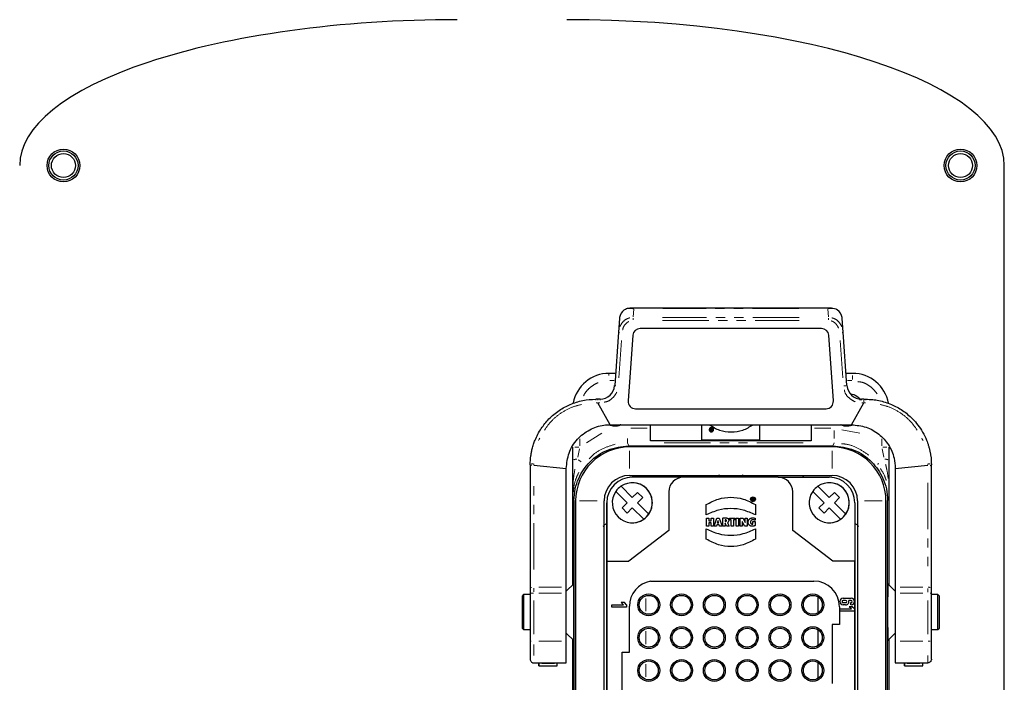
# Model space of a CAD drawing. Header units: millimetres. Extents: x 0 to 7327, y -11399 to -6123.
# Tile 86 of 87: x 4741 to 5281, y -7116 to -6752. Entities that reach past the tile are written whole.
import ezdxf

# ---------------------------------------------------------------- set-up
doc = ezdxf.new("R2010")
doc.units = ezdxf.units.MM
doc.linetypes.add('SLD-가상선(이점쇄선)', pattern=[12.7, 6.35, -1.27, 1.27, -1.27, 1.27, -1.27])
doc.linetypes.add('SLD-실선', pattern=[0])

# ---------------------------------------------------------------- blocks, each defined once
blk = doc.blocks.new('A$C222A622D')
at = {"color": 7, "linetype": 'SLD-실선', "lineweight": 25}
for p, q in [((315.48, 72.12), (315.48, 242.12)), ((291.81, 222.57), (264.15, 222.57)), ((262.7, 221.12), (262.57, 219.25)), ((293.4, 219.25), (293.27, 221.12)), ((262.57, 219.25), (262.06, 211.93)), ((264.55, 218.84), (263.92, 209.84)), ((290.42, 219.77), (265.55, 219.77)), ((292.05, 209.84), (291.42, 218.84)), ((293.91, 211.93), (293.4, 219.25)), ((262.18, 213.62), (261.28, 213.62)), ((294.68, 213.62), (293.79, 213.62)), ((259.76, 210.07), (259.48, 210.07)), ((260.06, 210.07), (259.76, 210.07)), ((261.43, 206.57), (259.76, 209.57)), ((294.54, 206.57), (296.21, 209.57)), ((296.21, 210.07), (295.9, 210.07)), ((296.21, 210.07), (296.48, 210.07)), ((264.92, 208.77), (291.05, 208.77)), ((261.43, 206.57), (294.54, 206.57)), ((266.98, 204.35), (266.98, 206.57)), ((273.98, 206.57), (273.98, 204.52)), ((281.98, 204.52), (281.98, 206.57)), ((288.98, 206.57), (288.98, 204.35)), ((275.2, 206.01), (275.29, 205.91)), ((275.28, 206.01), (275.2, 206.01)), ((275.36, 205.91), (275.28, 206.01)), ((275.3, 205.74), (275.43, 205.74)), ((275.33, 205.86), (275.36, 205.86)), ((275.36, 205.79), (275.33, 205.79)), ((275.43, 206.01), (275.36, 206.01)), ((275.36, 206.01), (275.36, 205.91)), ((275.36, 205.86), (275.36, 205.79)), ((275.43, 205.74), (275.43, 206.01)), ((288.98, 204.35), (266.98, 204.35)), ((273.98, 204.52), (281.98, 204.52)), ((256.28, 203.49), (256.28, 201.61)), ((263.98, 203.67), (291.99, 203.67)), ((291.86, 203.52), (264.11, 203.52)), ((299.68, 201.61), (299.68, 203.49)), ((250.48, 201.07), (250.48, 200.87)), ((250.48, 200.87), (250.48, 184.15)), ((250.98, 201.02), (255.43, 200.57)), ((255.43, 184.29), (255.43, 200.57)), ((300.54, 200.57), (304.98, 201.02)), ((300.54, 200.57), (300.54, 184.29)), ((305.48, 200.87), (305.48, 201.07)), ((305.48, 184.15), (305.48, 200.87)), ((264.11, 199.62), (291.86, 199.62)), ((271.48, 199.37), (264.48, 199.37)), ((264.48, 198.62), (264.48, 198.62)), ((268.03, 199.37), (268.15, 199.62)), ((284.48, 199.37), (271.48, 199.37)), ((276.46, 199.37), (276.39, 199.71)), ((279.57, 199.71), (279.51, 199.37)), ((284.48, 199.37), (291.48, 199.37)), ((287.82, 199.62), (287.94, 199.37)), ((263.78, 195.87), (262.22, 197.43)), ((262.22, 197.43), (263.78, 195.87)), ((262.93, 198.13), (264.48, 196.58)), ((264.48, 196.58), (265.19, 197.28)), ((265.19, 197.28), (265.9, 196.58)), ((269.48, 197.37), (269.48, 192.07)), ((286.48, 192.07), (286.48, 197.37)), ((290.78, 195.87), (289.22, 197.43)), ((289.93, 198.13), (291.48, 196.58)), ((291.48, 196.58), (292.19, 197.28)), ((292.19, 197.28), (292.9, 196.58)), ((256.28, 196.64), (256.28, 196.63)), ((256.28, 196.64), (256.28, 196.63)), ((256.28, 196.63), (256.28, 196.63)), ((256.28, 196.63), (256.28, 184.62)), ((256.48, 196.17), (256.48, 118.07)), ((256.71, 196.12), (256.71, 118.12)), ((260.61, 118.12), (260.61, 196.12)), ((260.98, 187.87), (260.98, 195.87)), ((260.98, 195.87), (260.98, 190.27)), ((263.07, 195.16), (263.78, 195.87)), ((263.78, 195.87), (263.07, 195.16)), ((265.9, 196.58), (265.19, 195.87)), ((265.19, 195.87), (266.75, 194.31)), ((280.92, 196.5), (281.06, 196.5)), ((280.92, 196.2), (280.92, 196.5)), ((280.99, 196.2), (280.92, 196.2)), ((281.04, 196.44), (280.99, 196.44)), ((280.99, 196.44), (280.99, 196.35)), ((280.99, 196.35), (281.04, 196.35)), ((280.99, 196.3), (280.99, 196.2)), ((281.05, 196.3), (280.99, 196.3)), ((281.09, 196.2), (281.05, 196.3)), ((281.06, 196.5), (281.12, 196.49)), ((281.17, 196.2), (281.09, 196.2)), ((281.14, 196.34), (281.11, 196.33)), ((281.11, 196.33), (281.12, 196.32)), ((281.12, 196.49), (281.15, 196.46)), ((281.12, 196.32), (281.12, 196.31)), ((281.12, 196.31), (281.13, 196.29)), ((281.13, 196.29), (281.17, 196.2)), ((281.16, 196.37), (281.14, 196.34)), ((281.15, 196.46), (281.17, 196.41)), ((281.17, 196.41), (281.16, 196.37)), ((290.07, 195.16), (290.78, 195.87)), ((292.9, 196.58), (292.19, 195.87)), ((292.19, 195.87), (293.75, 194.31)), ((294.98, 195.87), (294.98, 187.87)), ((294.98, 195.87), (294.98, 190.27)), ((295.36, 196.12), (295.36, 118.12)), ((299.26, 118.12), (299.26, 196.12)), ((299.48, 158.74), (299.48, 196.17)), ((299.68, 196.63), (299.68, 196.64)), ((299.68, 196.63), (299.68, 196.64)), ((299.68, 196.63), (299.68, 196.63)), ((299.68, 184.62), (299.68, 196.63)), ((263.78, 194.46), (263.07, 195.16)), ((264.48, 195.16), (263.78, 194.46)), ((266.04, 193.6), (264.48, 195.16)), ((274.61, 194.2), (274.61, 195.61)), ((281.36, 195.61), (281.36, 194.2)), ((290.78, 194.46), (290.07, 195.16)), ((291.48, 195.16), (290.78, 194.46)), ((293.04, 193.6), (291.48, 195.16)), ((274.64, 192.68), (274.64, 193.78)), ((274.64, 193.78), (274.95, 193.78)), ((274.95, 193.78), (274.95, 193.38)), ((274.95, 193.38), (275.28, 193.38)), ((274.95, 193.11), (274.95, 192.68)), ((275.28, 193.11), (274.95, 193.11)), ((275.28, 193.38), (275.28, 193.78)), ((275.28, 193.78), (275.59, 193.78)), ((275.28, 192.68), (275.28, 193.11)), ((275.59, 193.78), (275.59, 192.68)), ((275.69, 192.68), (276.05, 193.78)), ((276.05, 193.78), (276.4, 193.78)), ((276.18, 193.27), (276.12, 193.1)), ((276.12, 193.1), (276.32, 193.1)), ((276.19, 193.33), (276.18, 193.27)), ((276.21, 193.38), (276.19, 193.33)), ((276.22, 193.43), (276.21, 193.38)), ((276.23, 193.38), (276.22, 193.43)), ((276.25, 193.33), (276.23, 193.38)), ((276.26, 193.28), (276.25, 193.33)), ((276.32, 193.1), (276.26, 193.28)), ((276.4, 193.78), (276.78, 192.68)), ((276.89, 193.78), (276.94, 193.79)), ((276.89, 192.68), (276.89, 193.78)), ((276.94, 193.79), (276.98, 193.79)), ((276.98, 193.79), (277.04, 193.79)), ((277.04, 193.79), (277.09, 193.79)), ((277.09, 193.79), (277.15, 193.79)), ((277.15, 193.79), (277.21, 193.79)), ((277.19, 193.54), (277.19, 193.3)), ((277.21, 193.54), (277.19, 193.54)), ((277.19, 193.3), (277.21, 193.3)), ((277.19, 193.08), (277.19, 192.68)), ((277.21, 193.08), (277.19, 193.08)), ((277.21, 193.79), (277.27, 193.79)), ((277.23, 193.54), (277.21, 193.54)), ((277.21, 193.3), (277.23, 193.3)), ((277.41, 192.68), (277.21, 193.08)), ((277.25, 193.54), (277.23, 193.54)), ((277.23, 193.3), (277.24, 193.3)), ((277.24, 193.3), (277.3, 193.31)), ((277.33, 193.52), (277.25, 193.54)), ((277.27, 193.79), (277.33, 193.79)), ((277.3, 193.31), (277.35, 193.33)), ((277.33, 193.79), (277.38, 193.79)), ((277.37, 193.48), (277.33, 193.52)), ((277.35, 193.33), (277.38, 193.37)), ((277.39, 193.42), (277.37, 193.48)), ((277.38, 193.79), (277.43, 193.78)), ((277.38, 193.37), (277.39, 193.42)), ((277.43, 193.78), (277.48, 193.77)), ((277.48, 193.77), (277.52, 193.75)), ((277.56, 193.17), (277.51, 193.14)), ((277.51, 193.14), (277.54, 193.1)), ((277.52, 193.75), (277.56, 193.73)), ((277.54, 193.1), (277.56, 193.06)), ((277.56, 193.73), (277.59, 193.71)), ((277.6, 193.2), (277.56, 193.17)), ((277.56, 193.06), (277.59, 193.02)), ((277.59, 193.71), (277.62, 193.69)), ((277.64, 193.24), (277.6, 193.2)), ((277.62, 193.69), (277.65, 193.66)), ((277.67, 193.29), (277.64, 193.24)), ((277.65, 193.66), (277.67, 193.62)), ((277.67, 193.62), (277.68, 193.58)), ((277.69, 193.34), (277.67, 193.29)), ((277.68, 193.58), (277.7, 193.54)), ((277.7, 193.39), (277.69, 193.34)), ((277.7, 193.54), (277.7, 193.5)), ((277.7, 193.5), (277.71, 193.45)), ((277.71, 193.45), (277.7, 193.39)), ((277.8, 193.52), (277.8, 193.78)), ((277.8, 193.78), (278.58, 193.78)), ((278.03, 193.52), (277.8, 193.52)), ((278.03, 192.68), (278.03, 193.52)), ((278.34, 193.52), (278.34, 192.68)), ((278.58, 193.52), (278.34, 193.52)), ((278.58, 193.78), (278.58, 193.52)), ((278.73, 192.68), (278.73, 193.78)), ((278.73, 193.78), (279.04, 193.78)), ((279.04, 193.78), (279.04, 192.68)), ((279.27, 192.68), (279.27, 193.78)), ((279.27, 193.78), (279.66, 193.78)), ((279.57, 193.25), (279.55, 193.3)), ((279.55, 193.3), (279.56, 193.25)), ((279.56, 193.25), (279.56, 193.19)), ((279.56, 193.19), (279.56, 193.13)), ((279.56, 193.13), (279.56, 192.68)), ((279.6, 193.19), (279.57, 193.25)), ((279.63, 193.12), (279.6, 193.19)), ((279.66, 193.06), (279.63, 193.12)), ((279.66, 193.78), (279.82, 193.45)), ((279.85, 192.68), (279.66, 193.06)), ((279.82, 193.45), (279.84, 193.39)), ((279.84, 193.39), (279.87, 193.34)), ((279.87, 193.34), (279.9, 193.28)), ((279.9, 193.28), (279.93, 193.22)), ((279.93, 193.22), (279.95, 193.17)), ((279.94, 193.4), (279.94, 193.78)), ((279.94, 193.78), (280.23, 193.78)), ((279.94, 193.32), (279.94, 193.4)), ((279.94, 193.25), (279.94, 193.32)), ((279.95, 193.17), (279.94, 193.25)), ((280.23, 193.78), (280.23, 192.68)), ((280.36, 193.25), (280.37, 193.3)), ((280.36, 193.2), (280.36, 193.25)), ((280.36, 193.15), (280.36, 193.2)), ((280.37, 193.11), (280.36, 193.15)), ((280.37, 193.34), (280.39, 193.38)), ((280.37, 193.3), (280.37, 193.34)), ((280.37, 193.06), (280.37, 193.11)), ((280.38, 193.02), (280.37, 193.06)), ((280.39, 193.38), (280.4, 193.43)), ((280.4, 193.43), (280.41, 193.47)), ((280.41, 193.47), (280.43, 193.5)), ((280.43, 193.5), (280.45, 193.54)), ((280.45, 193.54), (280.48, 193.57)), ((280.48, 193.57), (280.51, 193.61)), ((280.51, 193.61), (280.53, 193.64)), ((280.53, 193.64), (280.57, 193.66)), ((280.57, 193.66), (280.6, 193.69)), ((280.6, 193.69), (280.64, 193.71)), ((280.64, 193.71), (280.67, 193.73)), ((280.67, 193.73), (280.72, 193.75)), ((280.7, 193.32), (280.69, 193.27)), ((280.69, 193.27), (280.69, 193.22)), ((280.69, 193.22), (280.69, 193.17)), ((280.69, 193.17), (280.7, 193.12)), ((280.72, 193.37), (280.7, 193.32)), ((280.7, 193.12), (280.72, 193.07)), ((280.72, 193.75), (280.76, 193.77)), ((280.74, 193.41), (280.72, 193.37)), ((280.72, 193.07), (280.74, 193.03)), ((280.77, 193.44), (280.74, 193.41)), ((280.76, 193.77), (280.8, 193.78)), ((280.8, 193.47), (280.77, 193.44)), ((280.8, 193.78), (280.85, 193.79)), ((280.84, 193.49), (280.8, 193.47)), ((280.88, 193.51), (280.84, 193.49)), ((280.85, 193.79), (280.9, 193.8)), ((280.93, 193.52), (280.88, 193.51)), ((280.9, 193.8), (280.95, 193.8)), ((280.99, 193.53), (280.93, 193.52)), ((280.95, 193.8), (281, 193.8)), ((281.05, 193.52), (280.99, 193.53)), ((281, 193.8), (281.08, 193.8)), ((281.02, 192.95), (281.02, 193.29)), ((281.02, 193.29), (281.33, 193.29)), ((281.11, 193.52), (281.05, 193.52)), ((281.08, 193.8), (281.14, 193.79)), ((281.17, 193.51), (281.11, 193.52)), ((281.14, 193.79), (281.21, 193.78)), ((281.22, 193.5), (281.17, 193.51)), ((281.21, 193.78), (281.27, 193.77)), ((281.27, 193.49), (281.22, 193.5)), ((281.27, 193.77), (281.32, 193.76)), ((281.32, 193.48), (281.27, 193.49)), ((281.32, 193.76), (281.32, 193.48)), ((281.33, 193.29), (281.33, 192.74)), ((269.48, 192.07), (263.98, 187.87)), ((274.61, 190.88), (274.61, 192.29)), ((274.95, 192.68), (274.64, 192.68)), ((275.59, 192.68), (275.28, 192.68)), ((276, 192.68), (275.69, 192.68)), ((276.05, 192.86), (276, 192.68)), ((276.39, 192.86), (276.05, 192.86)), ((276.45, 192.68), (276.39, 192.86)), ((276.78, 192.68), (276.45, 192.68)), ((277.19, 192.68), (276.89, 192.68)), ((277.78, 192.68), (277.41, 192.68)), ((277.59, 193.02), (277.78, 192.68)), ((278.34, 192.68), (278.03, 192.68)), ((279.04, 192.68), (278.73, 192.68)), ((279.56, 192.68), (279.27, 192.68)), ((280.23, 192.68), (279.85, 192.68)), ((280.4, 192.98), (280.38, 193.02)), ((280.41, 192.94), (280.4, 192.98)), ((280.43, 192.9), (280.41, 192.94)), ((280.45, 192.87), (280.43, 192.9)), ((280.48, 192.83), (280.45, 192.87)), ((280.51, 192.81), (280.48, 192.83)), ((280.54, 192.78), (280.51, 192.81)), ((280.57, 192.75), (280.54, 192.78)), ((280.61, 192.73), (280.57, 192.75)), ((280.64, 192.71), (280.61, 192.73)), ((280.68, 192.7), (280.64, 192.71)), ((280.73, 192.68), (280.68, 192.7)), ((280.77, 192.67), (280.73, 192.68)), ((280.74, 193.03), (280.77, 193)), ((280.77, 193), (280.81, 192.97)), ((280.82, 192.66), (280.77, 192.67)), ((280.81, 192.97), (280.85, 192.95)), ((280.88, 192.66), (280.82, 192.66)), ((280.85, 192.95), (280.9, 192.94)), ((280.93, 192.66), (280.88, 192.66)), ((280.9, 192.94), (280.96, 192.94)), ((280.99, 192.66), (280.93, 192.66)), ((280.96, 192.94), (280.98, 192.94)), ((280.98, 192.94), (281.01, 192.94)), ((281.06, 192.67), (280.99, 192.66)), ((281.01, 192.94), (281.02, 192.95)), ((281.12, 192.67), (281.06, 192.67)), ((281.17, 192.69), (281.12, 192.67)), ((281.23, 192.7), (281.17, 192.69)), ((281.28, 192.72), (281.23, 192.7)), ((281.33, 192.74), (281.28, 192.72)), ((281.36, 192.29), (281.36, 190.88)), ((291.99, 187.87), (286.48, 192.07)), ((260.98, 190.27), (260.98, 123.97)), ((260.98, 190.27), (260.98, 190.27)), ((294.98, 190.27), (294.98, 123.97)), ((260.98, 187.87), (260.98, 187.87)), ((260.98, 126.37), (260.98, 187.87)), ((260.98, 187.87), (263.98, 187.87)), ((294.98, 187.87), (291.99, 187.87)), ((294.98, 126.37), (294.98, 187.87)), ((266.98, 185.12), (289.38, 185.12)), ((250.48, 184.15), (250.48, 183.46)), ((256.49, 184.82), (255.43, 183.76)), ((255.43, 183.46), (255.43, 184.29)), ((300.54, 183.76), (299.48, 184.82)), ((300.54, 184.29), (300.54, 183.46)), ((305.48, 183.46), (305.48, 184.15)), ((249.58, 183.27), (249.38, 183.07)), ((249.38, 183.07), (249.38, 178.67)), ((250.48, 183.27), (249.58, 183.27)), ((249.58, 183.27), (249.58, 178.47)), ((250.48, 183.46), (250.48, 176.87)), ((255.43, 176.87), (255.43, 183.46)), ((289.98, 180.81), (289.98, 182.93)), ((293.38, 182.77), (294.48, 182.77)), ((293.73, 182.47), (293.38, 182.47)), ((294.48, 182.47), (294.16, 182.47)), ((300.54, 183.46), (300.54, 176.87)), ((305.48, 176.87), (305.48, 183.46)), ((306.38, 183.27), (305.48, 183.27)), ((306.59, 183.07), (306.38, 183.27)), ((306.38, 178.47), (306.38, 183.27)), ((261.68, 181.87), (263.26, 181.87)), ((261.68, 181.57), (261.68, 181.87)), ((263.68, 181.57), (261.68, 181.57)), ((263.39, 182.17), (262.97, 182.17)), ((263.26, 181.87), (262.97, 182.17)), ((263.68, 181.87), (263.39, 182.17)), ((263.68, 181.87), (263.68, 181.57)), ((264.08, 175.37), (264.08, 181.67)), ((292.88, 181.62), (292.88, 179.17)), ((292.93, 181.32), (294.51, 181.32)), ((292.93, 181.02), (292.93, 181.32)), ((294.93, 181.02), (292.93, 181.02)), ((293.38, 182.17), (293.73, 182.17)), ((293.73, 181.87), (293.38, 181.87)), ((294.64, 181.62), (294.22, 181.62)), ((294.51, 181.32), (294.22, 181.62)), ((294.48, 182.17), (294.43, 182.17)), ((294.43, 181.87), (294.43, 182.17)), ((294.48, 181.87), (294.43, 181.87)), ((294.93, 181.32), (294.64, 181.62)), ((294.93, 181.32), (294.93, 181.02)), ((249.38, 178.67), (249.58, 178.47)), ((249.58, 178.47), (250.48, 178.47)), ((289.98, 176.31), (289.98, 178.43)), ((291.88, 179.17), (291.88, 171.07)), ((292.88, 179.17), (291.88, 179.17)), ((305.48, 178.47), (306.38, 178.47)), ((306.38, 178.47), (306.59, 178.67)), ((255.43, 177.98), (256.49, 176.92)), ((255.43, 173.91), (255.43, 176.87)), ((256.28, 177.12), (256.28, 137.12)), ((299.48, 176.92), (300.54, 177.98)), ((299.68, 137.12), (299.68, 177.12)), ((300.54, 176.87), (300.54, 173.91)), ((263.08, 165.67), (263.08, 175.37)), ((263.08, 175.37), (264.08, 175.37)), ((250.98, 173.91), (255.43, 173.91)), ((251.68, 173.91), (251.68, 173.81)), ((251.68, 173.91), (251.68, 173.86)), ((251.68, 173.86), (251.68, 173.49)), ((251.68, 173.5), (251.68, 173.81)), ((251.68, 173.49), (254.18, 173.49)), ((254.18, 173.81), (254.18, 173.91)), ((254.18, 173.5), (254.18, 173.81)), ((254.18, 173.49), (254.18, 173.5)), ((289.98, 171.81), (289.98, 173.93)), ((300.54, 173.91), (304.98, 173.91)), ((301.79, 173.91), (301.79, 173.86)), ((301.79, 173.81), (301.79, 173.91)), ((301.79, 173.86), (301.79, 173.49)), ((301.79, 173.5), (301.79, 173.81)), ((301.79, 173.49), (304.29, 173.49)), ((304.29, 173.81), (304.29, 173.91)), ((304.29, 173.5), (304.29, 173.81)), ((304.29, 173.49), (304.29, 173.5))]:
    blk.add_line(p, q, dxfattribs=at)
at = {"color": 8, "linetype": 'SLD-가상선(이점쇄선)', "lineweight": 18}
for p, q in [((264.61, 221.39), (264.68, 222.4)), ((287.29, 222.49), (268.67, 222.49)), ((291.29, 222.4), (291.36, 221.39)), ((264.6, 220.94), (264.6, 221.17)), ((287.35, 221.3), (268.62, 221.3)), ((268.62, 220.87), (287.35, 220.87)), ((291.37, 220.94), (291.37, 221.17)), ((262.64, 212.99), (262.99, 218.11)), ((292.97, 218.11), (293.33, 212.99)), ((261.28, 213.6), (261.28, 213.33)), ((294.68, 212.77), (294.68, 213.33)), ((261.41, 212.62), (261.98, 212.62)), ((293.98, 212.62), (294.56, 212.62)), ((259.72, 209.57), (259.53, 209.58)), ((259.81, 209.57), (260.02, 209.57)), ((260.06, 210.06), (260.06, 209.92)), ((295.9, 210.06), (295.9, 209.92)), ((295.95, 209.57), (296.16, 209.57)), ((296.25, 209.57), (296.44, 209.58)), ((258.19, 204.07), (260.3, 205.41)), ((264.28, 206.08), (266.51, 206.08)), ((289.46, 206.08), (291.69, 206.08)), ((292.16, 205.78), (292.16, 204.69)), ((293.22, 205.88), (295.67, 205.41)), ((257.28, 204.63), (257.28, 203.69)), ((263.8, 204.12), (263.8, 204.69)), ((263.81, 204.08), (263.98, 203.67)), ((287.91, 204.08), (268.06, 204.08)), ((292.16, 204.08), (291.99, 203.67)), ((298.68, 204.62), (298.68, 203.69)), ((257.13, 203.49), (256.58, 203.49)), ((257, 202.11), (257.23, 203.25)), ((264.11, 202.99), (264.11, 200.56)), ((291.86, 202.99), (291.86, 200.56)), ((298.73, 203.25), (298.97, 202.11)), ((298.83, 203.49), (299.39, 203.49)), ((250.99, 201.19), (250.98, 201.05)), ((304.98, 201.19), (304.98, 201.05)), ((250.98, 186.7), (250.98, 198.61)), ((304.98, 198.61), (304.98, 186.7)), ((256.29, 196.63), (256.48, 196.17)), ((257.24, 196.12), (259.67, 196.12)), ((298.73, 196.12), (296.3, 196.12)), ((299.49, 196.17), (299.68, 196.63)), ((256.28, 186.42), (256.28, 194.83)), ((299.68, 194.83), (299.68, 186.42)), ((250.98, 184.17), (250.98, 183.67)), ((254.76, 184.29), (251.65, 184.29)), ((304.32, 184.29), (301.21, 184.29)), ((304.98, 183.59), (304.98, 184.09)), ((250.91, 183.46), (250.63, 183.46)), ((250.98, 177.86), (250.98, 182.47)), ((251.65, 183.46), (254.76, 183.46)), ((266.34, 182.74), (266.34, 181)), ((301.21, 183.46), (304.32, 183.46)), ((304.98, 182.47), (304.98, 177.86)), ((305.48, 183.46), (305.34, 183.46)), ((266.34, 178.24), (266.34, 176.5)), ((250.49, 176.87), (250.63, 176.87)), ((254.76, 176.87), (251.65, 176.87)), ((304.32, 176.87), (301.21, 176.87)), ((305.06, 176.87), (305.34, 176.87)), ((250.98, 176.43), (250.98, 174.92)), ((304.98, 174.01), (304.98, 174.92)), ((252.06, 173.81), (253.81, 173.81)), ((253.81, 173.5), (252.06, 173.5)), ((266.34, 173.74), (266.34, 172)), ((302.17, 173.81), (303.92, 173.81)), ((303.92, 173.5), (302.17, 173.5))]:
    blk.add_line(p, q, dxfattribs=at)
at = {"color": 8, "linetype": 'SLD-가상선(이점쇄선)', "lineweight": 18, "flags": 128}
for points in [[(262.58, 219.24), (262.58, 219.24), (262.61, 219.24), (262.66, 219.24), (262.72, 219.24)], [(293.39, 219.24), (293.39, 219.24), (293.36, 219.24), (293.31, 219.24), (293.25, 219.24)], [(262.07, 211.93), (262.07, 211.93), (262.1, 211.93), (262.14, 211.92), (262.21, 211.92)], [(293.48, 211.9), (293.51, 211.9), (293.6, 211.91), (293.69, 211.91), (293.76, 211.92)], [(257.07, 201.78), (257.14, 201.72), (257.32, 201.59), (257.48, 201.47)], [(298.11, 201.17), (298.12, 201.18), (298.17, 201.22), (298.25, 201.28)]]:
    blk.add_lwpolyline(points, dxfattribs=at)
at = {"color": 7, "linetype": 'SLD-실선', "lineweight": 25, "flags": 128}
blk.add_lwpolyline([(294.18, 182.32), (294.18, 182.37), (294.16, 182.47)], dxfattribs=at)
at = {"color": 7, "linetype": 'SLD-실선', "lineweight": 25}
for centre, radius in [((186.48, 242.12), 2.25), ((309.48, 242.12), 2.25), ((186.48, 242.12), 2), ((186.48, 242.12), 1.65), ((309.48, 242.12), 2), ((309.48, 242.12), 1.65), ((281.03, 196.35), 0.333), ((281.03, 196.35), 0.254), ((266.73, 181.87), 1.5), ((266.73, 181.87), 1.3), ((271.23, 181.87), 1.5), ((271.23, 181.87), 1.3), ((275.73, 181.87), 1.5), ((275.73, 181.87), 1.3), ((280.23, 181.87), 1.5), ((280.23, 181.87), 1.3), ((284.73, 181.87), 1.5), ((284.73, 181.87), 1.3), ((289.23, 181.87), 1.5), ((289.23, 181.87), 1.3), ((266.73, 177.37), 1.5), ((266.73, 177.37), 1.3), ((271.23, 177.37), 1.5), ((271.23, 177.37), 1.3), ((275.73, 177.37), 1.5), ((275.73, 177.37), 1.3), ((280.23, 177.37), 1.5), ((280.23, 177.37), 1.3), ((284.73, 177.37), 1.5), ((284.73, 177.37), 1.3), ((289.23, 177.37), 1.5), ((289.23, 177.37), 1.3), ((266.73, 172.87), 1.5), ((266.73, 172.87), 1.3), ((271.23, 172.87), 1.5), ((271.23, 172.87), 1.3), ((275.73, 172.87), 1.5), ((275.73, 172.87), 1.3), ((280.23, 172.87), 1.5), ((280.23, 172.87), 1.3), ((284.73, 172.87), 1.5), ((284.73, 172.87), 1.3), ((289.23, 172.87), 1.5), ((289.23, 172.87), 1.3)]:
    blk.add_circle(centre, radius, dxfattribs=at)
for centre, radius, start, end in [((265.55, 218.77), 1, 90, 176), ((290.42, 218.77), 1, 4, 90), ((261.28, 208.62), 5, 90, 169.181), ((294.68, 208.62), 5, 10.3706, 90), ((260.06, 212.07), 2, 270, 356), ((295.9, 212.07), 2, 184, 270), ((264.92, 209.77), 1, 176, 270), ((291.05, 209.77), 1, 270, 4), ((264.11, 196.12), 7.4, 90, 180), ((291.86, 196.12), 7.4, 0, 90), ((264.11, 196.12), 3.5, 90, 180), ((264.48, 195.87), 3.5, 90, 180), ((264.48, 195.87), 2.75, 325.4757, 124.5243), ((264.48, 195.87), 2.75, 270.001, 90.001), ((271.48, 197.37), 2, 90, 180), ((284.48, 197.37), 2, 0, 90), ((291.48, 195.87), 2.75, 325.4757, 124.5243), ((291.48, 195.87), 3.5, 360, 90), ((291.48, 195.87), 2.75, 270.001, 90.001), ((291.86, 196.12), 3.5, 0, 90), ((264.48, 195.87), 2.75, 145.4757, 304.5243), ((264.48, 195.87), 2.75, 124.5243, 145.4757), ((291.48, 195.87), 2.75, 145.4757, 304.5243), ((291.48, 195.87), 2.75, 124.5243, 145.4757), ((256.3, 196.64), 0.0118, 174.0286, 179.9504), ((281.04, 196.4), 0.0431, 270, 90), ((299.67, 196.64), 0.0125, 0.1602, 5.7737), ((264.48, 195.87), 2.75, 304.5243, 325.4757), ((291.48, 195.87), 2.75, 304.5243, 325.4757), ((267.58, 181.67), 3.5, 99.8709, 180), ((289.38, 181.62), 3.5, 360, 90), ((293.38, 182.32), 0.45, 90, 270), ((293.38, 182.32), 0.45, 90, 180), ((293.38, 182.32), 0.15, 90, 270), ((293.38, 182.32), 0.15, 180, 270), ((293.73, 182.32), 0.45, 270, 19.4712), ((293.73, 182.32), 0.15, 270, 90), ((293.73, 182.32), 0.15, 270, 360), ((294.48, 182.32), 0.45, 270, 90), ((294.48, 182.32), 0.45, 360, 90), ((294.48, 182.32), 0.15, 270, 90), ((294.48, 182.32), 0.15, 270, 360)]:
    blk.add_arc(centre, radius, start, end, dxfattribs=at)
at = {"color": 8, "linetype": 'SLD-가상선(이점쇄선)', "lineweight": 18}
for centre, radius, start, end in [((257.57, 209.94), 1.92, 359.6806, 3.7482), ((298.4, 209.94), 1.92, 176.2508, 180.3196), ((250.93, 200.04), 1.17, 91.4809, 105.0497), ((257.03, 200.21), 1.66, 96.1449, 109.6856), ((298.94, 200.21), 1.66, 70.3142, 83.8552), ((305.03, 200.04), 1.17, 74.9502, 88.5192), ((250.65, 184.06), 0.194, 94.4768, 142.5127), ((305.03, 183.08), 1.21, 75.5034, 88.5606)]:
    blk.add_arc(centre, radius, start, end, dxfattribs=at)
at = {"color": 7, "linetype": 'SLD-실선', "lineweight": 25}
for centre, major_axis, ratio, start_param, end_param in [((240.48, 242.12), (60, 0), 0.333333, 1.570796, 3.141593), ((255.48, 242.12), (-60, 0), 0.333333, 3.141593, 4.712389), ((264.7, 221.06), (2, 0), 0.847466, 2.293531, 3.017783), ((291.26, 221.06), (2, 0), 0.847466, 0.12381, 0.848062), ((264.7, 220.98), (0.16, 2.35), 0.847466, 1.506178, 1.570796), ((291.27, 220.98), (-0.16, 2.35), 0.847466, 4.712389, 4.777007)]:
    blk.add_ellipse(centre, major_axis=major_axis, ratio=ratio, start_param=start_param, end_param=end_param, dxfattribs=at)
for points, knots in [([(263.38, 222.33), (263.48, 222.4), (263.74, 222.55), (264.19, 222.59), (264.52, 222.54), (264.68, 222.49), (264.69, 222.49)], [0, 0, 0, 0, 0.255283, 0.645683, 0.994119, 1, 1, 1, 1]), ([(291.28, 222.49), (291.29, 222.49), (291.52, 222.56), (291.9, 222.6), (292.33, 222.5), (292.52, 222.38), (292.59, 222.33)], [0, 0, 0, 0, 0.005884, 0.526876, 0.826789, 1, 1, 1, 1]), ([(294.42, 210.78), (294.56, 210.76), (295, 210.7), (295.49, 210.38), (295.69, 210.04), (295.74, 209.96)], [0, 0, 0, 0, 0.267008, 0.811307, 1, 1, 1, 1]), ([(250.48, 201.07), (250.5, 201.48), (250.52, 202), (250.61, 202.55), (250.66, 202.87), (250.76, 203.3), (250.92, 203.87), (251.28, 204.83), (251.92, 206.04), (253.04, 207.43), (254.39, 208.56), (255.71, 209.27), (256.81, 209.68), (257.98, 209.99), (258.88, 210.04), (259.48, 210.07)], [0, 0, 0, 0, 0.088453, 0.113152, 0.120613, 0.15932, 0.206969, 0.249692, 0.379874, 0.499372, 0.628427, 0.749449, 0.81195, 0.874785, 1, 1, 1, 1]), ([(296.48, 210.07), (296.81, 210.06), (297.41, 210.04), (298.6, 209.85), (300, 209.42), (301.3, 208.71), (302.25, 208), (302.97, 207.33), (303.67, 206.52), (304.32, 205.55), (304.73, 204.71), (304.97, 204.08), (305.1, 203.68), (305.22, 203.25), (305.29, 202.93), (305.35, 202.6), (305.45, 202.04), (305.47, 201.48), (305.48, 201.07)], [0, 0, 0, 0, 0.066898, 0.12533, 0.250448, 0.371421, 0.434987, 0.500598, 0.57911, 0.662364, 0.750395, 0.77832, 0.808434, 0.84074, 0.875237, 0.879435, 0.91158, 1, 1, 1, 1]), ([(255.43, 200.57), (255.5, 201.29), (255.65, 202.73), (256.83, 204.62), (258.54, 205.97), (260.18, 206.52), (261.15, 206.56), (261.43, 206.57)], [0, 0, 0, 0, 0.238412, 0.477221, 0.701551, 0.914142, 1, 1, 1, 1]), ([(262.89, 206.57), (262.87, 206.56), (262.62, 206.38), (262.08, 206.32), (261.62, 206.43), (261.44, 206.48)], [0, 0, 0, 0, 0.034933, 0.627993, 1, 1, 1, 1]), ([(275.03, 206.57), (275.49, 206.29), (276.42, 205.73), (278.03, 205.5), (279.66, 205.73), (280.58, 206.29), (281.04, 206.57)], [0, 0, 0, 0, 0.24991, 0.499969, 0.75008, 1, 1, 1, 1]), ([(294.78, 206.53), (294.52, 206.46), (293.98, 206.31), (293.33, 206.39), (293.06, 206.58), (293.03, 206.6)], [0, 0, 0, 0, 0.451947, 0.939405, 1, 1, 1, 1]), ([(294.54, 206.57), (295.22, 206.5), (296.57, 206.37), (298.35, 205.34), (299.69, 203.84), (300.43, 202.18), (300.51, 201.05), (300.54, 200.57)], [0, 0, 0, 0, 0.207865, 0.415744, 0.62422, 0.841073, 1, 1, 1, 1]), ([(275.03, 205.88), (275.03, 205.92), (275.04, 205.99), (275.11, 206.09), (275.21, 206.16), (275.32, 206.18), (275.44, 206.16), (275.54, 206.09), (275.6, 205.99), (275.62, 205.88), (275.6, 205.76), (275.54, 205.67), (275.44, 205.6), (275.32, 205.58), (275.21, 205.6), (275.11, 205.67), (275.04, 205.76), (275.03, 205.84), (275.03, 205.88)], [0, 0, 0, 0, 0.062501, 0.124995, 0.187496, 0.249996, 0.312497, 0.374999, 0.437493, 0.499993, 0.562494, 0.624995, 0.687496, 0.749997, 0.812497, 0.874998, 0.937499, 1, 1, 1, 1]), ([(275.11, 205.88), (275.12, 205.9), (275.12, 205.96), (275.17, 206.03), (275.24, 206.08), (275.32, 206.09), (275.41, 206.08), (275.48, 206.03), (275.52, 205.96), (275.54, 205.88), (275.52, 205.79), (275.48, 205.72), (275.41, 205.68), (275.32, 205.66), (275.24, 205.68), (275.17, 205.72), (275.12, 205.79), (275.12, 205.85), (275.11, 205.88)], [0, 0, 0, 0, 0.062506, 0.125002, 0.187501, 0.250001, 0.312502, 0.374999, 0.437496, 0.500002, 0.562496, 0.625002, 0.6875, 0.750001, 0.812501, 0.875, 0.937505, 1, 1, 1, 1]), ([(275.3, 205.74), (275.29, 205.74), (275.27, 205.75), (275.25, 205.76), (275.23, 205.79), (275.22, 205.82), (275.22, 205.85), (275.24, 205.87), (275.26, 205.9), (275.28, 205.9), (275.29, 205.91)], [0, 0, 0, 0, 0.124996, 0.250001, 0.375025, 0.500028, 0.624983, 0.749994, 0.874991, 1, 1, 1, 1]), ([(275.33, 205.79), (275.32, 205.79), (275.32, 205.79), (275.3, 205.8), (275.3, 205.81), (275.29, 205.82), (275.3, 205.84), (275.3, 205.85), (275.32, 205.86), (275.32, 205.86), (275.33, 205.86)], [0, 0, 0, 0, 0.125013, 0.250042, 0.374938, 0.500025, 0.624971, 0.749986, 0.875015, 1, 1, 1, 1]), ([(256.48, 196.17), (256.52, 196.71), (256.58, 197.75), (257.22, 199.62), (258.59, 201.63), (261.04, 203.33), (263, 203.56), (263.98, 203.67)], [0, 0, 0, 0, 0.137512, 0.266975, 0.500753, 0.750154, 1, 1, 1, 1]), ([(291.99, 203.67), (292.97, 203.56), (294.93, 203.33), (297.38, 201.63), (298.75, 199.62), (299.39, 197.75), (299.45, 196.71), (299.48, 196.17)], [0, 0, 0, 0, 0.249844, 0.499247, 0.733023, 0.862486, 1, 1, 1, 1]), ([(256.28, 201.61), (256.28, 201.21), (256.28, 200.39), (256.28, 199.14), (256.28, 197.89), (256.28, 197.06), (256.28, 196.64)], [0, 0, 0, 0, 0.249958, 0.499922, 0.749959, 1, 1, 1, 1]), ([(299.68, 196.64), (299.68, 197.06), (299.68, 197.89), (299.68, 199.14), (299.68, 200.39), (299.68, 201.21), (299.68, 201.61)], [0, 0, 0, 0, 0.25004, 0.500016, 0.749869, 1, 1, 1, 1]), ([(274.61, 195.61), (275.16, 195.9), (276.22, 196.45), (277.98, 196.7), (279.75, 196.45), (280.81, 195.9), (281.36, 195.61)], [0, 0, 0, 0, 0.260064, 0.499969, 0.73989, 1, 1, 1, 1]), ([(281.36, 194.2), (280.81, 194.45), (279.73, 194.93), (277.98, 195.14), (276.24, 194.93), (275.16, 194.45), (274.61, 194.2)], [0, 0, 0, 0, 0.257755, 0.5, 0.742245, 1, 1, 1, 1]), ([(260.48, 192.65), (260.58, 192.75), (260.72, 192.92), (260.92, 193), (260.98, 193.03)], [0, 0, 0, 0, 0.651182, 1, 1, 1, 1]), ([(274.61, 192.29), (275.16, 192.04), (276.24, 191.56), (277.98, 191.34), (279.73, 191.56), (280.81, 192.04), (281.36, 192.29)], [0, 0, 0, 0, 0.257793, 0.5, 0.742207, 1, 1, 1, 1]), ([(294.98, 193.03), (295.05, 193), (295.25, 192.92), (295.39, 192.75), (295.48, 192.65)], [0, 0, 0, 0, 0.348819, 1, 1, 1, 1]), ([(281.36, 190.88), (280.81, 190.59), (279.75, 190.04), (277.98, 189.79), (276.22, 190.04), (275.16, 190.59), (274.61, 190.88)], [0, 0, 0, 0, 0.26011, 0.500031, 0.739936, 1, 1, 1, 1]), ([(256.48, 180.87), (256.48, 181.36), (256.48, 182.12), (256.47, 183.03), (256.47, 183.76), (256.46, 184.34), (256.45, 184.68), (256.44, 184.81), (256.44, 184.77), (256.44, 184.76)], [0, 0, 0, 0, 0.239548, 0.365915, 0.496235, 0.698269, 0.834175, 0.992845, 1, 1, 1, 1]), ([(299.53, 184.76), (299.53, 184.77), (299.53, 184.81), (299.52, 184.69), (299.51, 184.36), (299.5, 183.78), (299.49, 183.03), (299.49, 182.13), (299.49, 181.37), (299.49, 180.87)], [0, 0, 0, 0, 0.007155, 0.157998, 0.291275, 0.503747, 0.632366, 0.758171, 1, 1, 1, 1]), ([(306.58, 178.67), (306.58, 178.7), (306.58, 178.77), (306.58, 179.28), (306.58, 180), (306.58, 180.87), (306.58, 181.73), (306.58, 182.46), (306.58, 182.97), (306.58, 183.04), (306.58, 183.07)], [0, 0, 0, 0, 0.125, 0.25, 0.375, 0.5, 0.625001, 0.75, 0.875, 1, 1, 1, 1]), ([(256.44, 176.97), (256.44, 176.97), (256.44, 176.93), (256.45, 177.05), (256.46, 177.38), (256.47, 177.96), (256.47, 178.7), (256.48, 179.61), (256.48, 180.37), (256.48, 180.87)], [0, 0, 0, 0, 0.007155, 0.157998, 0.291275, 0.503747, 0.632367, 0.758171, 1, 1, 1, 1]), ([(299.49, 180.87), (299.49, 180.37), (299.49, 179.62), (299.49, 178.71), (299.5, 177.98), (299.51, 177.4), (299.52, 177.06), (299.53, 176.93), (299.53, 176.97), (299.53, 176.97)], [0, 0, 0, 0, 0.239548, 0.365914, 0.496235, 0.698269, 0.834175, 0.992845, 1, 1, 1, 1]), ([(250.48, 176.87), (250.48, 176.59), (250.48, 176), (250.48, 175.49), (250.48, 175.25), (250.48, 175.24), (250.48, 175.01), (250.48, 174.73), (250.48, 174.56), (250.48, 174.49), (250.48, 174.44), (250.48, 174.42), (250.48, 174.41)], [0, 0, 0, 0, 0.24187, 0.499366, 0.499955, 0.504503, 0.51704, 0.757132, 0.878474, 0.884606, 0.93901, 1, 1, 1, 1]), ([(305.48, 174.41), (305.48, 174.48), (305.48, 174.64), (305.48, 175.03), (305.48, 175.26), (305.48, 175.28), (305.48, 175.51), (305.48, 175.9), (305.48, 176.32), (305.48, 176.52), (305.48, 176.66), (305.48, 176.8), (305.48, 176.87)], [0, 0, 0, 0, 0.241868, 0.499364, 0.499955, 0.504503, 0.517038, 0.75713, 0.878472, 0.884603, 0.939008, 1, 1, 1, 1]), ([(250.48, 174.41), (250.48, 174.4), (250.48, 174.34), (250.51, 174.23), (250.59, 174.08), (250.72, 173.97), (250.86, 173.91), (250.95, 173.91), (250.98, 173.91)], [0, 0, 0, 0, 0.013871, 0.229426, 0.444994, 0.660159, 0.874638, 1, 1, 1, 1]), ([(305.48, 174.41), (305.48, 174.4), (305.48, 174.38), (305.48, 174.31), (305.44, 174.18), (305.34, 174.04), (305.2, 173.94), (305.07, 173.91), (305, 173.91), (304.98, 173.91)], [0, 0, 0, 0, 0.013868, 0.076092, 0.291614, 0.505844, 0.719611, 0.933265, 1, 1, 1, 1])]:
    blk.add_open_spline(points, degree=3, knots=knots, dxfattribs=at)
at = {"color": 8, "linetype": 'SLD-가상선(이점쇄선)', "lineweight": 18}
for points, knots in [([(264.13, 221.23), (264.02, 221.2), (263.66, 221.09), (263.12, 220.69), (262.87, 220.22), (262.75, 219.99)], [0, 0, 0, 0, 0.179402, 0.59445, 1, 1, 1, 1]), ([(263.15, 219.57), (263.17, 219.65), (263.22, 219.94), (263.49, 220.38), (263.83, 220.61), (264, 220.73)], [0, 0, 0, 0, 0.167743, 0.583782, 1, 1, 1, 1]), ([(291.73, 220.82), (291.81, 220.79), (292.09, 220.7), (292.48, 220.37), (292.67, 220), (292.76, 219.82)], [0, 0, 0, 0, 0.167381, 0.583779, 1, 1, 1, 1]), ([(291.84, 221.23), (291.95, 221.2), (292.31, 221.09), (292.85, 220.69), (293.1, 220.22), (293.22, 219.99)], [0, 0, 0, 0, 0.179404, 0.594451, 1, 1, 1, 1]), ([(257.8, 210.54), (257.84, 210.63), (258.01, 210.97), (258.44, 211.46), (259.07, 212), (259.57, 212.22), (259.81, 212.34)], [0, 0, 0, 0, 0.111045, 0.40943, 0.707815, 1, 1, 1, 1]), ([(295.42, 212.48), (295.67, 212.45), (296.19, 212.38), (296.89, 211.98), (297.54, 211.47), (297.87, 211.03), (298.03, 210.81)], [0, 0, 0, 0, 0.23295, 0.485067, 0.742534, 1, 1, 1, 1]), ([(260.62, 209.67), (260.73, 209.69), (261.16, 209.74), (261.54, 210.02), (261.78, 210.25), (261.79, 210.26), (262.02, 210.48), (262.18, 210.76), (262.34, 211.02)], [0, 0, 0, 0, 0.14902, 0.574247, 0.575291, 0.582958, 0.603761, 1, 1, 1, 1]), ([(293.55, 211.35), (293.57, 211.24), (293.66, 210.81), (293.96, 210.46), (294.2, 210.24), (294.22, 210.22), (294.46, 210), (294.75, 209.86), (295.02, 209.73)], [0, 0, 0, 0, 0.149019, 0.574251, 0.575293, 0.582956, 0.603765, 1, 1, 1, 1]), ([(257.53, 209.36), (257.08, 209.24), (256.08, 208.99), (254.7, 208.22), (252.95, 206.82), (252.16, 205.37), (251.63, 204.4)], [0, 0, 0, 0, 0.17044, 0.377732, 0.585632, 1, 1, 1, 1]), ([(259.76, 210.05), (259.76, 210.05), (259.76, 210.04), (259.76, 209.97), (259.76, 209.92)], [0, 0, 0, 0, 0.381211, 1, 1, 1, 1]), ([(296.21, 209.64), (296.21, 209.68), (296.21, 209.79), (296.21, 209.87), (296.21, 209.92)], [0, 0, 0, 0, 0.381199, 1, 1, 1, 1]), ([(298.44, 209.36), (298.89, 209.24), (299.89, 208.99), (301.27, 208.22), (303.02, 206.82), (303.81, 205.37), (304.34, 204.4)], [0, 0, 0, 0, 0.17044, 0.377732, 0.585632, 1, 1, 1, 1]), ([(258.58, 201.9), (258.74, 202.07), (259.28, 202.66), (260.48, 203.39), (261.57, 203.72), (262.12, 203.89)], [0, 0, 0, 0, 0.168711, 0.585166, 1, 1, 1, 1]), ([(293.18, 203.97), (293.41, 203.95), (294.2, 203.88), (295.5, 203.38), (296.43, 202.72), (296.9, 202.4)], [0, 0, 0, 0, 0.164644, 0.581508, 1, 1, 1, 1]), ([(250.49, 200.9), (250.5, 200.9), (250.5, 200.92), (250.54, 200.94), (250.59, 200.97), (250.65, 200.98), (250.67, 200.99)], [0, 0, 0, 0, 0.109377, 0.42458, 0.721449, 1, 1, 1, 1]), ([(256.33, 197.43), (256.34, 198.02), (256.37, 199.05), (256.54, 200.07), (256.61, 200.5)], [0, 0, 0, 0, 0.575491, 1, 1, 1, 1]), ([(256.39, 197.27), (256.44, 197.83), (256.53, 198.77), (256.98, 199.69), (257.16, 200.07)], [0, 0, 0, 0, 0.591366, 1, 1, 1, 1]), ([(298.49, 200.56), (298.6, 200.4), (298.96, 199.87), (299.16, 199.32), (299.3, 198.93)], [0, 0, 0, 0, 0.309316, 1, 1, 1, 1]), ([(299.21, 201.1), (299.26, 200.9), (299.43, 200.28), (299.5, 199.64), (299.55, 199.2)], [0, 0, 0, 0, 0.321663, 1, 1, 1, 1]), ([(305.47, 200.9), (305.47, 200.9), (305.47, 200.92), (305.43, 200.94), (305.37, 200.96), (305.34, 200.98)], [0, 0, 0, 0, 0.128507, 0.469966, 1, 1, 1, 1])]:
    blk.add_open_spline(points, degree=3, knots=knots, dxfattribs=at)

msp = doc.modelspace()

# ---------------------------------------------------------------- block references
at = {"color": 1, "xscale": 4, "yscale": 4, "zscale": 4}
msp.add_blockref('A$C222A622D', (4018.77, -7800.84), dxfattribs=at)

doc.saveas('drawing.dxf')
